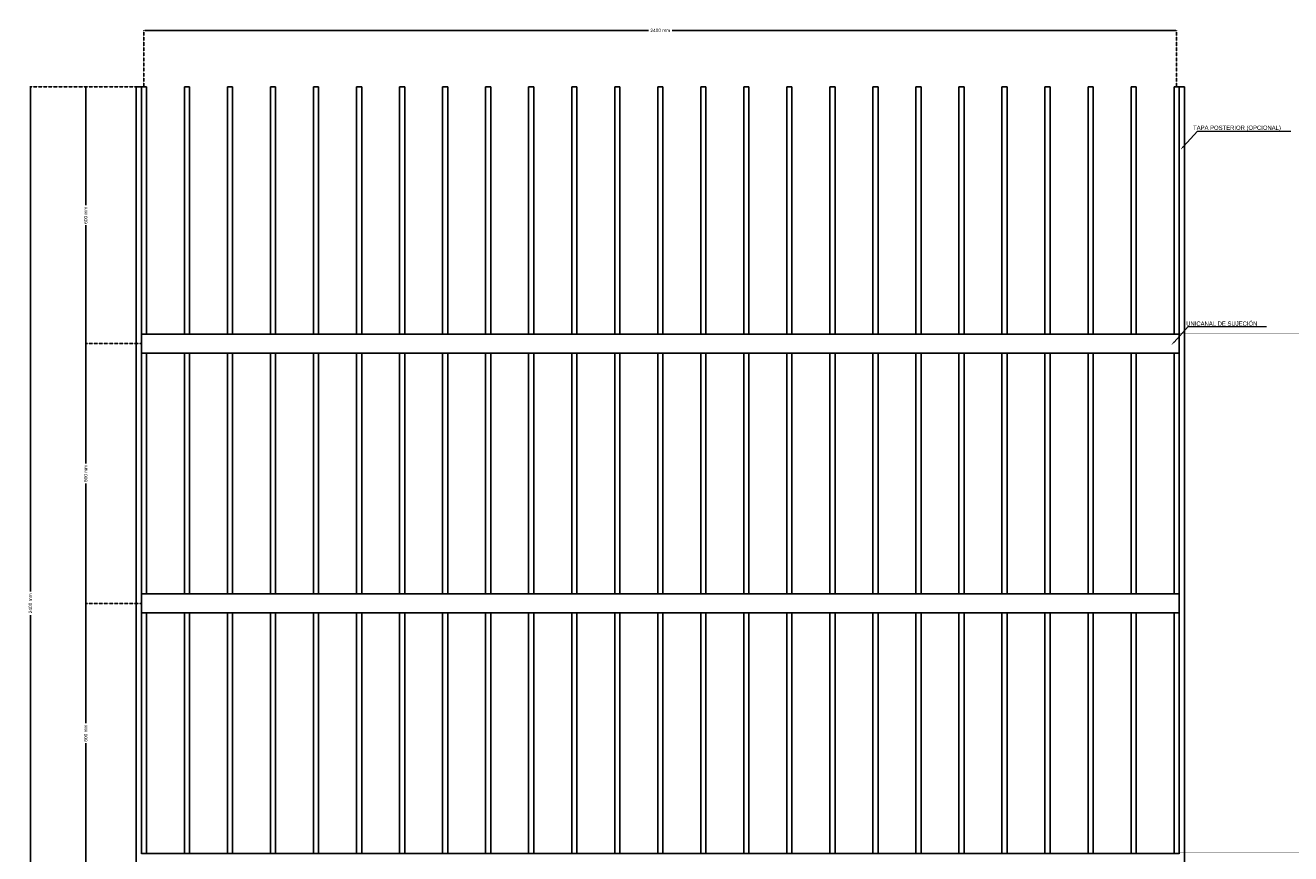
# Model space of a CAD drawing. Header units: millimetres. Extents: x 2538 to 24562, y 4449 to 23795.
# Tile 33 of 256: x 2604 to 5545, y 11206 to 13131. Entities that reach past the tile are written whole.
import ezdxf
from ezdxf import colors
from ezdxf.entities.mleader import LeaderData, LeaderLine
from ezdxf.math import Vec2, Vec3

# ---------------------------------------------------------------- set-up
doc = ezdxf.new("R2010")
doc.units = ezdxf.units.MM
doc.header["$PDMODE"] = 3
doc.linetypes.add('HIDDEN', pattern=[0.375, 0.25, -0.125])
doc.layers.add('HD021_Text', color=2, linetype='Continuous', lineweight=9)
doc.layers.add('Make2D$Visible$Curves', color=7, linetype='Continuous', true_color=0x000000)
doc.layers.add('MEDIDAS', color=1, linetype='Continuous', true_color=0xff0000)
doc.styles.add('Arial Narrow', font='ARIALN.TTF')
doc.dimstyles.new('HD_DIM', dxfattribs={"dimtxt": 8, "dimasz": 2, "dimexe": 1, "dimexo": 0, "dimgap": 2, "dimtad": 0, "dimdec": 0, "dimzin": 0, "dimdsep": 46, "dimtxsty": 'Standard', "dimcen": 0, "dimclrd": 256, "dimclre": 251, "dimclrt": 7, "dimadec": 0, "dimazin": 0, "dimtp": 0.05, "dimtm": 0.05, "dimtfac": 0.6, "dimtdec": 0, "dimtofl": 0, "dimtmove": 0, "dimatfit": 3, "dimfxl": 1, "dimtolj": 2, "dimtzin": 0, "dimarcsym": 0})

# ---------------------------------------------------------------- blocks, each defined once
blk = doc.blocks.new('*D19')
at = {"layer": 'Defpoints', "color": 0, "transparency": 16777216}
for p in [(5279.7, 13119), (2879.7, 12988), (5279.7, 12988)]:
    blk.add_point(p, dxfattribs=at)
at = {"layer": 'MEDIDAS', "color": 251, "linetype": 'HIDDEN', "lineweight": -2, "transparency": 16777216}
for p, q in [((2879.7, 12988), (2879.7, 13120)), ((5279.7, 12988), (5279.7, 13120))]:
    blk.add_line(p, q, dxfattribs=at)
at = {"layer": 'MEDIDAS', "lineweight": -2, "transparency": 16777216}
for p, q in [((2881.7, 13119), (4052.3, 13119)), ((5277.7, 13119), (4107, 13119))]:
    blk.add_line(p, q, dxfattribs=at)
at = {"layer": 'MEDIDAS', "transparency": 16777216}
for points in [[(2881.7, 13119.3), (2881.7, 13118.6), (2879.7, 13119)], [(5277.7, 13119.3), (5277.7, 13118.6), (5279.7, 13119)]]:
    blk.add_solid(points, dxfattribs=at)
at = {"layer": 'MEDIDAS', "color": 7, "transparency": 16777216, "insert": (4079.7, 13119), "char_height": 8, "attachment_point": 5}
blk.add_mtext('\\A2;2400 mm', dxfattribs=at)
blk = doc.blocks.new('*D20')
at = {"layer": 'Defpoints', "color": 0, "transparency": 16777216}
for p in [(2873.7, 12988), (2615.8, 10588), (2873.7, 10588)]:
    blk.add_point(p, dxfattribs=at)
at = {"layer": 'MEDIDAS', "color": 251, "linetype": 'HIDDEN', "lineweight": -2, "transparency": 16777216}
for p, q in [((2873.7, 12988), (2614.8, 12988)), ((2873.7, 10588), (2614.8, 10588))]:
    blk.add_line(p, q, dxfattribs=at)
at = {"layer": 'MEDIDAS', "lineweight": -2, "transparency": 16777216}
for p, q in [((2615.8, 12986), (2615.8, 11815.4)), ((2615.8, 10590), (2615.8, 11760.7))]:
    blk.add_line(p, q, dxfattribs=at)
at = {"layer": 'MEDIDAS', "transparency": 16777216}
for points in [[(2615.5, 12986), (2616.2, 12986), (2615.8, 12988)], [(2615.5, 10590), (2616.2, 10590), (2615.8, 10588)]]:
    blk.add_solid(points, dxfattribs=at)
at = {"layer": 'MEDIDAS', "color": 7, "transparency": 16777216, "insert": (2615.8, 11788), "char_height": 8, "attachment_point": 5, "rotation": 90}
blk.add_mtext('\\A2;2400 mm', dxfattribs=at)
blk = doc.blocks.new('*D21')
at = {"layer": 'Defpoints', "color": 0, "transparency": 16777216}
for p in [(2873.7, 12988), (2744.3, 12391.3), (2873.7, 12391.3)]:
    blk.add_point(p, dxfattribs=at)
at = {"layer": 'MEDIDAS', "color": 251, "linetype": 'HIDDEN', "lineweight": -2, "transparency": 16777216}
for p, q in [((2873.7, 12988), (2743.3, 12988)), ((2873.7, 12391.3), (2743.3, 12391.3))]:
    blk.add_line(p, q, dxfattribs=at)
at = {"layer": 'MEDIDAS', "lineweight": -2, "transparency": 16777216}
for p, q in [((2744.3, 12986), (2744.3, 12713)), ((2744.3, 12393.3), (2744.3, 12666.3))]:
    blk.add_line(p, q, dxfattribs=at)
at = {"layer": 'MEDIDAS', "transparency": 16777216}
for points in [[(2743.9, 12986), (2744.6, 12986), (2744.3, 12988)], [(2743.9, 12393.3), (2744.6, 12393.3), (2744.3, 12391.3)]]:
    blk.add_solid(points, dxfattribs=at)
at = {"layer": 'MEDIDAS', "color": 7, "transparency": 16777216, "insert": (2744.3, 12689.7), "char_height": 8, "attachment_point": 5, "rotation": 90}
blk.add_mtext('\\A2;600 mm', dxfattribs=at)
blk = doc.blocks.new('*D22')
at = {"layer": 'Defpoints', "color": 0, "transparency": 16777216}
for p in [(2873.7, 12391.3), (2744.3, 11788), (2873.7, 11788)]:
    blk.add_point(p, dxfattribs=at)
at = {"layer": 'MEDIDAS', "color": 251, "linetype": 'HIDDEN', "lineweight": -2, "transparency": 16777216}
for p, q in [((2873.7, 12391.3), (2743.3, 12391.3)), ((2873.7, 11788), (2743.3, 11788))]:
    blk.add_line(p, q, dxfattribs=at)
at = {"layer": 'MEDIDAS', "lineweight": -2, "transparency": 16777216}
for p, q in [((2744.3, 12389.3), (2744.3, 12113)), ((2744.3, 11790), (2744.3, 12066.3))]:
    blk.add_line(p, q, dxfattribs=at)
at = {"layer": 'MEDIDAS', "transparency": 16777216}
for points in [[(2743.9, 12389.3), (2744.6, 12389.3), (2744.3, 12391.3)], [(2743.9, 11790), (2744.6, 11790), (2744.3, 11788)]]:
    blk.add_solid(points, dxfattribs=at)
at = {"layer": 'MEDIDAS', "color": 7, "transparency": 16777216, "insert": (2744.3, 12089.7), "char_height": 8, "attachment_point": 5, "rotation": 90}
blk.add_mtext('\\A2;600 mm', dxfattribs=at)
blk = doc.blocks.new('*D23')
at = {"layer": 'Defpoints', "color": 0, "transparency": 16777216}
for p in [(2873.7, 11788), (2744.3, 11184.8), (2873.7, 11184.8)]:
    blk.add_point(p, dxfattribs=at)
at = {"layer": 'MEDIDAS', "color": 251, "linetype": 'HIDDEN', "lineweight": -2, "transparency": 16777216}
for p, q in [((2873.7, 11788), (2743.3, 11788)), ((2873.7, 11184.8), (2743.3, 11184.8))]:
    blk.add_line(p, q, dxfattribs=at)
at = {"layer": 'MEDIDAS', "lineweight": -2, "transparency": 16777216}
for p, q in [((2744.3, 11786), (2744.3, 11509.7)), ((2744.3, 11186.8), (2744.3, 11463.1))]:
    blk.add_line(p, q, dxfattribs=at)
at = {"layer": 'MEDIDAS', "transparency": 16777216}
for points in [[(2743.9, 11786), (2744.6, 11786), (2744.3, 11788)], [(2743.9, 11186.8), (2744.6, 11186.8), (2744.3, 11184.8)]]:
    blk.add_solid(points, dxfattribs=at)
at = {"layer": 'MEDIDAS', "color": 7, "transparency": 16777216, "insert": (2744.3, 11486.4), "char_height": 8, "attachment_point": 5, "rotation": 90}
blk.add_mtext('\\A2;600 mm', dxfattribs=at)

msp = doc.modelspace()

# ---------------------------------------------------------------- linework, layer by layer
at = {"layer": 'Make2D$Visible$Curves', "color": 7, "lineweight": -3}
for points in [[(2861.7, 12988), (2867.7, 12988), (2873.7, 12988)], [(2861.7, 12988), (2861.7, 11788), (2861.7, 10588)], [(2873.7, 12988), (2879.7, 12988), (2885.7, 12988)], [(2873.7, 12988), (2873.7, 12700.7), (2873.7, 12413.4)], [(2885.7, 12988), (2885.7, 12700.7), (2885.7, 12413.4)], [(2973.7, 12988), (2973.7, 12700.7), (2973.7, 12413.4)], [(2973.7, 12988), (2979.7, 12988), (2985.7, 12988)], [(2985.7, 12988), (2985.7, 12700.7), (2985.7, 12413.4)], [(3073.7, 12988), (3073.7, 12700.7), (3073.7, 12413.4)], [(3073.7, 12988), (3079.7, 12988), (3085.7, 12988)], [(3085.7, 12988), (3085.7, 12700.7), (3085.7, 12413.4)], [(3173.7, 12988), (3173.7, 12700.7), (3173.7, 12413.4)], [(3173.7, 12988), (3179.7, 12988), (3185.7, 12988)], [(3185.7, 12988), (3185.7, 12700.7), (3185.7, 12413.4)], [(3273.7, 12988), (3273.7, 12700.7), (3273.7, 12413.4)], [(3273.7, 12988), (3279.7, 12988), (3285.7, 12988)], [(3285.7, 12988), (3285.7, 12700.7), (3285.7, 12413.4)], [(3373.7, 12988), (3373.7, 12700.7), (3373.7, 12413.4)], [(3373.7, 12988), (3379.7, 12988), (3385.7, 12988)], [(3385.7, 12988), (3385.7, 12700.7), (3385.7, 12413.4)], [(3473.7, 12988), (3473.7, 12700.7), (3473.7, 12413.4)], [(3473.7, 12988), (3479.7, 12988), (3485.7, 12988)], [(3485.7, 12988), (3485.7, 12700.7), (3485.7, 12413.4)], [(3573.7, 12988), (3573.7, 12700.7), (3573.7, 12413.4)], [(3573.7, 12988), (3579.7, 12988), (3585.7, 12988)], [(3585.7, 12988), (3585.7, 12700.7), (3585.7, 12413.4)], [(3673.7, 12988), (3673.7, 12700.7), (3673.7, 12413.4)], [(3673.7, 12988), (3679.7, 12988), (3685.7, 12988)], [(3685.7, 12988), (3685.7, 12700.7), (3685.7, 12413.4)], [(3773.7, 12988), (3773.7, 12700.7), (3773.7, 12413.4)], [(3773.7, 12988), (3779.7, 12988), (3785.7, 12988)], [(3785.7, 12988), (3785.7, 12700.7), (3785.7, 12413.4)], [(3873.7, 12988), (3873.7, 12700.7), (3873.7, 12413.4)], [(3873.7, 12988), (3879.7, 12988), (3885.7, 12988)], [(3885.7, 12988), (3885.7, 12700.7), (3885.7, 12413.4)], [(3973.7, 12988), (3973.7, 12700.7), (3973.7, 12413.4)], [(3973.7, 12988), (3979.7, 12988), (3985.7, 12988)], [(3985.7, 12988), (3985.7, 12700.7), (3985.7, 12413.4)], [(4073.7, 12988), (4073.7, 12700.7), (4073.7, 12413.4)], [(4073.7, 12988), (4079.7, 12988), (4085.7, 12988)], [(4085.7, 12988), (4085.7, 12700.7), (4085.7, 12413.4)], [(4173.7, 12988), (4173.7, 12700.7), (4173.7, 12413.4)], [(4173.7, 12988), (4179.7, 12988), (4185.7, 12988)], [(4185.7, 12988), (4185.7, 12700.7), (4185.7, 12413.4)], [(4273.7, 12988), (4273.7, 12700.7), (4273.7, 12413.4)], [(4273.7, 12988), (4279.7, 12988), (4285.7, 12988)], [(4285.7, 12988), (4285.7, 12700.7), (4285.7, 12413.4)], [(4373.7, 12988), (4373.7, 12700.7), (4373.7, 12413.4)], [(4373.7, 12988), (4379.7, 12988), (4385.7, 12988)], [(4385.7, 12988), (4385.7, 12700.7), (4385.7, 12413.4)], [(4473.7, 12988), (4473.7, 12700.7), (4473.7, 12413.4)], [(4473.7, 12988), (4479.7, 12988), (4485.7, 12988)], [(4485.7, 12988), (4485.7, 12700.7), (4485.7, 12413.4)], [(4573.7, 12988), (4573.7, 12700.7), (4573.7, 12413.4)], [(4573.7, 12988), (4579.7, 12988), (4585.7, 12988)], [(4585.7, 12988), (4585.7, 12700.7), (4585.7, 12413.4)], [(4673.7, 12988), (4673.7, 12700.7), (4673.7, 12413.4)], [(4673.7, 12988), (4679.7, 12988), (4685.7, 12988)], [(4685.7, 12988), (4685.7, 12700.7), (4685.7, 12413.4)], [(4773.7, 12988), (4773.7, 12700.7), (4773.7, 12413.4)], [(4773.7, 12988), (4779.7, 12988), (4785.7, 12988)], [(4785.7, 12988), (4785.7, 12700.7), (4785.7, 12413.4)], [(4873.7, 12988), (4873.7, 12700.7), (4873.7, 12413.4)], [(4873.7, 12988), (4879.7, 12988), (4885.7, 12988)], [(4885.7, 12988), (4885.7, 12700.7), (4885.7, 12413.4)], [(4973.7, 12988), (4973.7, 12700.7), (4973.7, 12413.4)], [(4973.7, 12988), (4979.7, 12988), (4985.7, 12988)], [(4985.7, 12988), (4985.7, 12700.7), (4985.7, 12413.4)], [(5073.7, 12988), (5073.7, 12700.7), (5073.7, 12413.4)], [(5073.7, 12988), (5079.7, 12988), (5085.7, 12988)], [(5085.7, 12988), (5085.7, 12700.7), (5085.7, 12413.4)], [(5173.7, 12988), (5173.7, 12700.7), (5173.7, 12413.4)], [(5173.7, 12988), (5179.7, 12988), (5185.7, 12988)], [(5185.7, 12988), (5185.7, 12700.7), (5185.7, 12413.4)], [(5273.7, 12988), (5273.7, 12700.7), (5273.7, 12413.4)], [(5273.7, 12988), (5279.7, 12988), (5285.7, 12988)], [(5285.7, 12988), (5291.7, 12988), (5297.7, 12988)], [(5285.7, 12988), (5285.7, 12700.7), (5285.7, 12413.4)], [(5297.7, 12988), (5297.7, 11788), (5297.7, 10588)], [(2873.7, 12413.4), (4079.7, 12413.4), (5285.7, 12413.4)], [(2873.7, 12370.2), (2873.7, 12391.3), (2873.7, 12412.4)], [(5285.7, 12412.4), (5285.7, 12412.9), (5285.7, 12413.4)], [(5285.7, 12370.2), (5285.7, 12391.3), (5285.7, 12412.4)], [(2873.7, 12369.2), (2873.7, 12089.7), (2873.7, 11810.1)], [(2873.7, 12369.2), (4079.7, 12369.2), (5285.7, 12369.2)], [(2885.7, 12369.2), (2885.7, 12089.7), (2885.7, 11810.1)], [(2973.7, 12369.2), (2973.7, 12089.7), (2973.7, 11810.1)], [(2985.7, 12369.2), (2985.7, 12089.7), (2985.7, 11810.1)], [(3073.7, 12369.2), (3073.7, 12089.7), (3073.7, 11810.1)], [(3085.7, 12369.2), (3085.7, 12089.7), (3085.7, 11810.1)], [(3173.7, 12369.2), (3173.7, 12089.7), (3173.7, 11810.1)], [(3185.7, 12369.2), (3185.7, 12089.7), (3185.7, 11810.1)], [(3273.7, 12369.2), (3273.7, 12089.7), (3273.7, 11810.1)], [(3285.7, 12369.2), (3285.7, 12089.7), (3285.7, 11810.1)], [(3373.7, 12369.2), (3373.7, 12089.7), (3373.7, 11810.1)], [(3385.7, 12369.2), (3385.7, 12089.7), (3385.7, 11810.1)], [(3473.7, 12369.2), (3473.7, 12089.7), (3473.7, 11810.1)], [(3485.7, 12369.2), (3485.7, 12089.7), (3485.7, 11810.1)], [(3573.7, 12369.2), (3573.7, 12089.7), (3573.7, 11810.1)], [(3585.7, 12369.2), (3585.7, 12089.7), (3585.7, 11810.1)], [(3673.7, 12369.2), (3673.7, 12089.7), (3673.7, 11810.1)], [(3685.7, 12369.2), (3685.7, 12089.7), (3685.7, 11810.1)], [(3773.7, 12369.2), (3773.7, 12089.7), (3773.7, 11810.1)], [(3785.7, 12369.2), (3785.7, 12089.7), (3785.7, 11810.1)], [(3873.7, 12369.2), (3873.7, 12089.7), (3873.7, 11810.1)], [(3885.7, 12369.2), (3885.7, 12089.7), (3885.7, 11810.1)], [(3973.7, 12369.2), (3973.7, 12089.7), (3973.7, 11810.1)], [(3985.7, 12369.2), (3985.7, 12089.7), (3985.7, 11810.1)], [(4073.7, 12369.2), (4073.7, 12089.7), (4073.7, 11810.1)], [(4085.7, 12369.2), (4085.7, 12089.7), (4085.7, 11810.1)], [(4173.7, 12369.2), (4173.7, 12089.7), (4173.7, 11810.1)], [(4185.7, 12369.2), (4185.7, 12089.7), (4185.7, 11810.1)], [(4273.7, 12369.2), (4273.7, 12089.7), (4273.7, 11810.1)], [(4285.7, 12369.2), (4285.7, 12089.7), (4285.7, 11810.1)], [(4373.7, 12369.2), (4373.7, 12089.7), (4373.7, 11810.1)], [(4385.7, 12369.2), (4385.7, 12089.7), (4385.7, 11810.1)], [(4473.7, 12369.2), (4473.7, 12089.7), (4473.7, 11810.1)], [(4485.7, 12369.2), (4485.7, 12089.7), (4485.7, 11810.1)], [(4573.7, 12369.2), (4573.7, 12089.7), (4573.7, 11810.1)], [(4585.7, 12369.2), (4585.7, 12089.7), (4585.7, 11810.1)], [(4673.7, 12369.2), (4673.7, 12089.7), (4673.7, 11810.1)], [(4685.7, 12369.2), (4685.7, 12089.7), (4685.7, 11810.1)], [(4773.7, 12369.2), (4773.7, 12089.7), (4773.7, 11810.1)], [(4785.7, 12369.2), (4785.7, 12089.7), (4785.7, 11810.1)], [(4873.7, 12369.2), (4873.7, 12089.7), (4873.7, 11810.1)], [(4885.7, 12369.2), (4885.7, 12089.7), (4885.7, 11810.1)], [(4973.7, 12369.2), (4973.7, 12089.7), (4973.7, 11810.1)], [(4985.7, 12369.2), (4985.7, 12089.7), (4985.7, 11810.1)], [(5073.7, 12369.2), (5073.7, 12089.7), (5073.7, 11810.1)], [(5085.7, 12369.2), (5085.7, 12089.7), (5085.7, 11810.1)], [(5173.7, 12369.2), (5173.7, 12089.7), (5173.7, 11810.1)], [(5185.7, 12369.2), (5185.7, 12089.7), (5185.7, 11810.1)], [(5273.7, 12369.2), (5273.7, 12089.7), (5273.7, 11810.1)], [(5285.7, 12369.2), (5285.7, 12369.7), (5285.7, 12370.2)], [(5285.7, 12369.2), (5285.7, 12089.7), (5285.7, 11810.1)], [(2873.7, 11810.1), (4079.7, 11810.1), (5285.7, 11810.1)], [(2873.7, 11766), (2873.7, 11788), (2873.7, 11810.1)], [(5285.7, 11767), (5285.7, 11788), (5285.7, 11809.1)], [(2873.7, 11766), (2873.7, 11486.4), (2873.7, 11206.9)], [(2873.7, 11766), (4079.7, 11766), (5285.7, 11766)], [(2885.7, 11766), (2885.7, 11486.4), (2885.7, 11206.9)], [(2973.7, 11766), (2973.7, 11486.4), (2973.7, 11206.9)], [(2985.7, 11766), (2985.7, 11486.4), (2985.7, 11206.9)], [(3073.7, 11766), (3073.7, 11486.4), (3073.7, 11206.9)], [(3085.7, 11766), (3085.7, 11486.4), (3085.7, 11206.9)], [(3173.7, 11766), (3173.7, 11486.4), (3173.7, 11206.9)], [(3185.7, 11766), (3185.7, 11486.4), (3185.7, 11206.9)], [(3273.7, 11766), (3273.7, 11486.4), (3273.7, 11206.9)], [(3285.7, 11766), (3285.7, 11486.4), (3285.7, 11206.9)], [(3373.7, 11766), (3373.7, 11486.4), (3373.7, 11206.9)], [(3385.7, 11766), (3385.7, 11486.4), (3385.7, 11206.9)], [(3473.7, 11766), (3473.7, 11486.4), (3473.7, 11206.9)], [(3485.7, 11766), (3485.7, 11486.4), (3485.7, 11206.9)], [(3573.7, 11766), (3573.7, 11486.4), (3573.7, 11206.9)], [(3585.7, 11766), (3585.7, 11486.4), (3585.7, 11206.9)], [(3673.7, 11766), (3673.7, 11486.4), (3673.7, 11206.9)], [(3685.7, 11766), (3685.7, 11486.4), (3685.7, 11206.9)], [(3773.7, 11766), (3773.7, 11486.4), (3773.7, 11206.9)], [(3785.7, 11766), (3785.7, 11486.4), (3785.7, 11206.9)], [(3873.7, 11766), (3873.7, 11486.4), (3873.7, 11206.9)], [(3885.7, 11766), (3885.7, 11486.4), (3885.7, 11206.9)], [(3973.7, 11766), (3973.7, 11486.4), (3973.7, 11206.9)], [(3985.7, 11766), (3985.7, 11486.4), (3985.7, 11206.9)], [(4073.7, 11766), (4073.7, 11486.4), (4073.7, 11206.9)], [(4085.7, 11766), (4085.7, 11486.4), (4085.7, 11206.9)], [(4173.7, 11766), (4173.7, 11486.4), (4173.7, 11206.9)], [(4185.7, 11766), (4185.7, 11486.4), (4185.7, 11206.9)], [(4273.7, 11766), (4273.7, 11486.4), (4273.7, 11206.9)], [(4285.7, 11766), (4285.7, 11486.4), (4285.7, 11206.9)], [(4373.7, 11766), (4373.7, 11486.4), (4373.7, 11206.9)], [(4385.7, 11766), (4385.7, 11486.4), (4385.7, 11206.9)], [(4473.7, 11766), (4473.7, 11486.4), (4473.7, 11206.9)], [(4485.7, 11766), (4485.7, 11486.4), (4485.7, 11206.9)], [(4573.7, 11766), (4573.7, 11486.4), (4573.7, 11206.9)], [(4585.7, 11766), (4585.7, 11486.4), (4585.7, 11206.9)], [(4673.7, 11766), (4673.7, 11486.4), (4673.7, 11206.9)], [(4685.7, 11766), (4685.7, 11486.4), (4685.7, 11206.9)], [(4773.7, 11766), (4773.7, 11486.4), (4773.7, 11206.9)], [(4785.7, 11766), (4785.7, 11486.4), (4785.7, 11206.9)], [(4873.7, 11766), (4873.7, 11486.4), (4873.7, 11206.9)], [(4885.7, 11766), (4885.7, 11486.4), (4885.7, 11206.9)], [(4973.7, 11766), (4973.7, 11486.4), (4973.7, 11206.9)], [(4985.7, 11766), (4985.7, 11486.4), (4985.7, 11206.9)], [(5073.7, 11766), (5073.7, 11486.4), (5073.7, 11206.9)], [(5085.7, 11766), (5085.7, 11486.4), (5085.7, 11206.9)], [(5173.7, 11766), (5173.7, 11486.4), (5173.7, 11206.9)], [(5185.7, 11766), (5185.7, 11486.4), (5185.7, 11206.9)], [(5273.7, 11766), (5273.7, 11486.4), (5273.7, 11206.9)], [(5285.7, 11766), (5285.7, 11486.4), (5285.7, 11206.9)], [(2873.7, 11206.9), (4079.7, 11206.9), (5285.7, 11206.9)]]:
    msp.add_open_spline(points, degree=2, dxfattribs=at)
for points, weights in [([(2873.7, 12412.4), (2873.7, 12413.4), (2873.7, 12413.4)], [1, 0.707106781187, 1]), ([(2873.7, 12369.2), (2873.7, 12369.2), (2873.7, 12370.2)], [1, 0.707106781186, 1]), ([(5285.7, 11809.1), (5285.7, 11810.1), (5285.7, 11810.1)], [1, 0.707106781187, 1]), ([(5285.7, 11766), (5285.7, 11766), (5285.7, 11767)], [1, 0.707106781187, 1]), ([(2873.7, 11205.9), (2873.7, 11206.9), (2873.7, 11206.9)], [1, 0.707106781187, 1]), ([(5285.7, 11205.9), (5285.7, 11206.9), (5285.7, 11206.9)], [1, 0.707106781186, 1])]:
    msp.add_rational_spline(points, weights, degree=2, dxfattribs=at)

# ---------------------------------------------------------------- dimensions: what is measured, and where the dimension line sits
at = {"layer": 'MEDIDAS'}
dim = msp.add_linear_dim(base=(5279.7, 13119), p1=(2879.7, 12988), p2=(5279.7, 12988), text='<> mm', dimstyle='HD_DIM', dxfattribs=at)
dim.commit()
dim.dimension.update_dxf_attribs({"geometry": '*D19', "text_midpoint": (4079.7, 13119)})
for base, p2, text, picture, middle in [((2615.8, 10588), (2873.7, 10588), '<> mm', '*D20', (2615.8, 11788)), ((2744.3, 12391.3), (2873.7, 12391.3), '600 mm', '*D21', (2744.3, 12689.7))]:
    dim = msp.add_linear_dim(base=base, p1=(2873.7, 12988), p2=p2, angle=90, text=text, dimstyle='HD_DIM', dxfattribs=at)
    dim.commit()
    dim.dimension.update_dxf_attribs({"geometry": picture, "text_midpoint": middle})
for base, p1, p2, picture, middle in [((2744.3, 11788), (2873.7, 12391.3), (2873.7, 11788), '*D22', (2744.3, 12089.7)), ((2744.3, 11184.8), (2873.7, 11788), (2873.7, 11184.8), '*D23', (2744.3, 11486.4))]:
    dim = msp.add_linear_dim(base=base, p1=p1, p2=p2, angle=90, text='600 mm', dimstyle='HD_DIM', override={"dimtmove": 1}, dxfattribs=at)
    dim.commit()
    dim.dimension.update_dxf_attribs({"geometry": picture, "text_midpoint": middle})

# ---------------------------------------------------------------- leaders
at = {"layer": 'HD021_Text'}
ml = msp.add_multileader_mtext('Standard', dxfattribs=at)
ml.set_content('TAPA POSTERIOR (OPCIONAL)', color=5, style='Arial Narrow')
ml.set_leader_properties(color=5, linetype='ByLayer', lineweight=15)
ml.build(insert=Vec2(0, 0))
ml.multileader.update_dxf_attribs({"text_left_attachment_type": 6, "text_right_attachment_type": 6, "dogleg_length": 0.1, "arrow_head_size": 10, "scale": 5})
ctx = ml.context
ctx.base_point, ctx.scale, ctx.char_height, ctx.arrow_head_size, ctx.landing_gap_size, ctx.plane_origin = Vec3(5337.4, 12885), 5, 10, 10, 15, Vec3(5408.9, 12858.4)
ctx.left_attachment, ctx.right_attachment, ctx.text_align_type = 6, 6, 2
notes = []
notes.append((ctx, [(1, (1, 1, 0), (5328.1, 12885), (1, 0), 9.29, [(1, [(5288.6, 12841.9)], 0, [])])]))
ctx.mtext.insert, ctx.mtext.width, ctx.mtext.alignment, ctx.mtext.flow_direction = Vec3(5522, 12897.9), 287.858, 3, 5
ml = msp.add_multileader_mtext('Standard', dxfattribs=at)
ml.set_content('UNICANAL DE SUJECIÓN', color=5, style='Arial Narrow')
ml.set_leader_properties(color=5, linetype='ByLayer', lineweight=15)
ml.build(insert=Vec2(0, 0))
ml.multileader.update_dxf_attribs({"text_left_attachment_type": 6, "text_right_attachment_type": 6, "dogleg_length": 0.1, "arrow_head_size": 10, "scale": 5})
ctx = ml.context
ctx.base_point, ctx.scale, ctx.char_height, ctx.arrow_head_size, ctx.landing_gap_size, ctx.plane_origin = Vec3(5315.9, 12430.8), 5, 10, 10, 15, Vec3(5387.4, 12404.2)
ctx.left_attachment, ctx.right_attachment, ctx.text_align_type = 6, 6, 2
notes.append((ctx, [(1, (1, 1, 0), (5306.6, 12430.8), (1, 0), 9.29, [(1, [(5267.1, 12387.7)], 0, [])])]))
ctx.mtext.insert, ctx.mtext.width, ctx.mtext.alignment, ctx.mtext.flow_direction = Vec3(5467.2, 12442.8), 287.858, 3, 5
for ctx, leaders in notes:
    for number, flags, end, landing, length, lines in leaders:
        leader = LeaderData()
        leader.index, (leader.has_last_leader_line, leader.has_dogleg_vector, leader.attachment_direction) = number, flags
        leader.last_leader_point, leader.dogleg_vector, leader.dogleg_length = Vec3(end), Vec3(landing), length
        for number, points, colour, breaks in lines:
            line = LeaderLine()
            line.index, line.vertices, line.color, line.breaks = number, Vec3.list(points), colors.encode_raw_color(colour), breaks
            leader.lines.append(line)
        ctx.leaders.append(leader)

doc.saveas('drawing.dxf')
